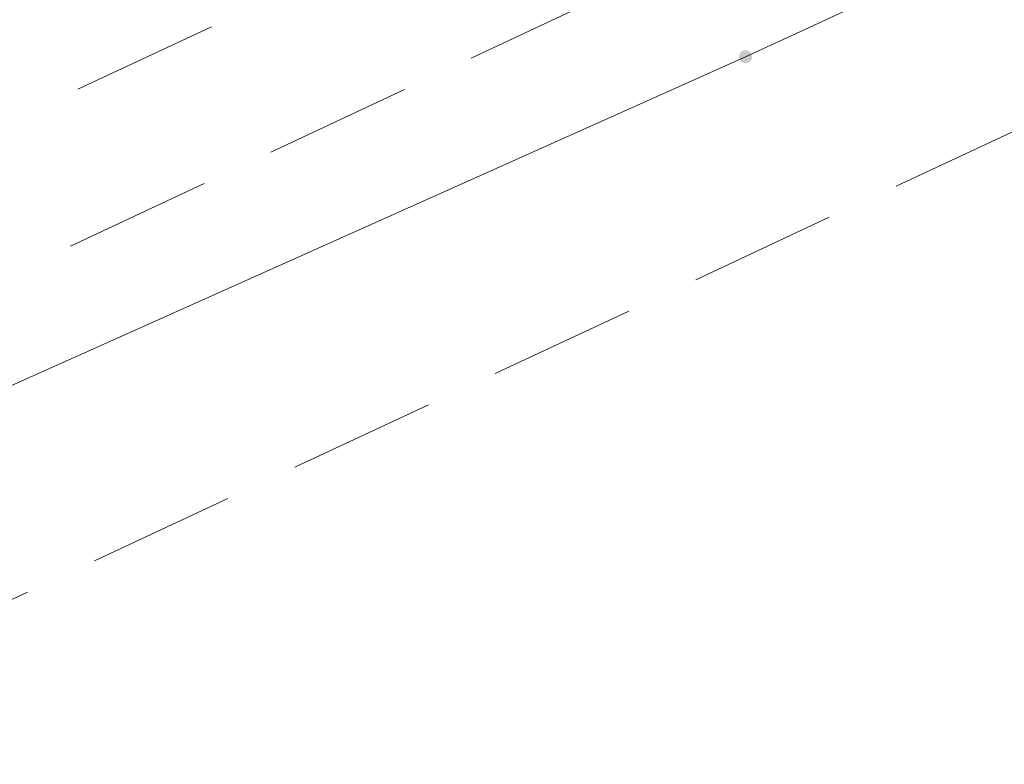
# Model space of a CAD drawing. Header units: metres. Extents: x 8440716 to 8446743, y 5883760 to 5887966.
# Tile 20 of 256: x 8442240.84 to 8442247.51, y 5885674.73 to 5885679.77. Entities that reach past the tile are written whole.
import ezdxf

# ---------------------------------------------------------------- set-up
doc = ezdxf.new("R2010")
doc.units = ezdxf.units.M
doc.header["$MEASUREMENT"] = 0
doc.linetypes.add('1.0_0.5', pattern=[1.5, 1, -0.5])
doc.layers.get('0').update_dxf_attribs({"color": 250, "linetype": 'CONTINUOUS', "lineweight": 5})
for name, color, linetype in [('chodnik', 253, 'CONTINUOUS'), ('przewód telekomunikacyjny podziemny', 253, 'CONTINUOUS'), ('rzędna', 253, 'CONTINUOUS')]:
    doc.layers.add(name, color=color, linetype=linetype)

# ---------------------------------------------------------------- blocks, each defined once
blk = doc.blocks.new('PW01')
at = {"linetype": 'Continuous', "lineweight": 13}
h = blk.add_hatch(color=0, dxfattribs=at)
edge = h.paths.add_edge_path()
edge.add_arc((0, 0), 0.045, 0, 360)

msp = doc.modelspace()

# ---------------------------------------------------------------- linework, layer by layer
at = {"layer": 'chodnik', "color": 253, "linetype": '1.0_0.5', "lineweight": 18, "flags": 128}
for points in [[(8442227.61, 5885673.02), (8442233.09, 5885675.53), (8442236.85, 5885677.26), (8442248.86, 5885682.85), (8442261.11, 5885688.95), (8442270.34, 5885693.7), (8442276.45, 5885696.95), (8442293.62, 5885706.31), (8442303.45, 5885711.71), (8442327.6, 5885725.01), (8442363.58, 5885744.79), (8442368.09, 5885747.26), (8442372.02, 5885749.46), (8442397.76, 5885763.64), (8442430.07, 5885781.43), (8442463.7, 5885799.91), (8442494.8, 5885816.96), (8442526.92, 5885834.71), (8442562.4, 5885854.15), (8442598.17, 5885873.84), (8442624.8, 5885888.46), (8442657.47, 5885906.45), (8442689.67, 5885924.19), (8442721.98, 5885941.97), (8442754.17, 5885959.73), (8442784.37, 5885976.3), (8442819.26, 5885995.45), (8442851.56, 5886013.23), (8442883.81, 5886030.99), (8442916.35, 5886048.87), (8442948.54, 5886066.59), (8442981.18, 5886084.55), (8443014.82, 5886103.01), (8443046.03, 5886120.16), (8443078.59, 5886138.04), (8443110.9, 5886155.85), (8443143.39, 5886173.76), (8443159.31, 5886182.54), (8443160.3, 5886182.95), (8443161.61, 5886183.38), (8443162.98, 5886183.6), (8443164.51, 5886183.65), (8443166.42, 5886183.54), (8443168.06, 5886183.45), (8443169.47, 5886183.69), (8443170.89, 5886184.19), (8443171.98, 5886184.78), (8443172.73, 5886185.26), (8443170.6, 5886186.43), (8443170.05, 5886186.13), (8443169.27, 5886185.79), (8443168.01, 5886185.54), (8443167.07, 5886185.56), (8443165.25, 5886185.7), (8443164.04, 5886185.74), (8443161.85, 5886185.52), (8443160.12, 5886185.08), (8443158.24, 5886184.31), (8443142.4, 5886175.6), (8443109.88, 5886157.66), (8443077.69, 5886139.94), (8443045.06, 5886121.98), (8443013.59, 5886104.73), (8442980.22, 5886086.4), (8442947.47, 5886068.38), (8442915.51, 5886050.79), (8442882.83, 5886032.85), (8442850.52, 5886015.03), (8442818.06, 5885997.17), (8442783.41, 5885978.14), (8442753.19, 5885961.54), (8442720.93, 5885943.74), (8442688.63, 5885925.96), (8442656.38, 5885908.21), (8442623.77, 5885890.25), (8442597.12, 5885875.63), (8442561.4, 5885855.99), (8442525.99, 5885836.53), (8442493.98, 5885818.86), (8442462.78, 5885801.76), (8442428.98, 5885783.14), (8442396.7, 5885765.42), (8442371.04, 5885751.28), (8442367.47, 5885749.33), (8442367.16, 5885749.31), (8442366.9, 5885749.46), (8442366.56, 5885750.02), (8442366.18, 5885750.8), (8442364.41, 5885749.81), (8442364.38, 5885749.25), (8442364.01, 5885748.06), (8442363.55, 5885747.4), (8442362.78, 5885746.73), (8442326.54, 5885726.81), (8442302.36, 5885713.49), (8442292.58, 5885708.1), (8442275.43, 5885698.75), (8442269.39, 5885695.57), (8442260.19, 5885690.78), (8442247.99, 5885684.71), (8442235.85, 5885679.08), (8442232.06, 5885677.37), (8442227.97, 5885675.56), (8442221.94, 5885672.89), (8442216.5, 5885670.61), (8442206.12, 5885666.35), (8442201.41, 5885664.48), (8442190.06, 5885660.16), (8442169.76, 5885652.89), (8442167.35, 5885652.25), (8442161.2, 5885650.61), (8442161.7, 5885648.68), (8442170.42, 5885650.93), (8442190.78, 5885658.22), (8442202.03, 5885662.53), (8442207.06, 5885664.47), (8442217.19, 5885668.66), (8442223.87, 5885671.41)], [(8442398.23, 5885762.83), (8442372.93, 5885748.87), (8442372.02, 5885749.46), (8442368.09, 5885747.26), (8442368.08, 5885746.24), (8442363.93, 5885743.94), (8442328.04, 5885724.2), (8442303.92, 5885710.92), (8442294.03, 5885705.48), (8442276.91, 5885696.15), (8442270.65, 5885692.84), (8442261.52, 5885688.13), (8442249.29, 5885682.04), (8442237.27, 5885676.4), (8442233.82, 5885674.86), (8442227.91, 5885672.18), (8442228.68, 5885670.34), (8442234.79, 5885673.06), (8442238.21, 5885674.64), (8442250.22, 5885680.25), (8442262.44, 5885686.36), (8442271.35, 5885690.96), (8442277.86, 5885694.39), (8442295.07, 5885703.76), (8442305.02, 5885709.25), (8442328.98, 5885722.44), (8442364.79, 5885742.15), (8442399.21, 5885760.98), (8442431.58, 5885778.77), (8442465.05, 5885797.22), (8442495.8, 5885814.05), (8442518.04, 5885826.35), (8442520.13, 5885827.5), (8442528.37, 5885832.06), (8442563.43, 5885851.44), (8442599.47, 5885871.24), (8442625.94, 5885885.78), (8442658.84, 5885903.89), (8442691.97, 5885922.16), (8442723.6, 5885939.55), (8442755.59, 5885957.15), (8442785.67, 5885973.69), (8442820.87, 5885992.99), (8442852.82, 5886010.6), (8442885.15, 5886028.42), (8442917.67, 5886046.28), (8442950.17, 5886064.15), (8442982.52, 5886081.96), (8443016.84, 5886100.81), (8443047.49, 5886117.63), (8443079.73, 5886135.39), (8443112.44, 5886153.39), (8443144.78, 5886171.19), (8443160.82, 5886179.99), (8443162.19, 5886180.5), (8443163.41, 5886180.72), (8443164.97, 5886180.7), (8443166.12, 5886180.47), (8443168.87, 5886179.82), (8443169.49, 5886179.73), (8443170.81, 5886179.74), (8443172.11, 5886180.07), (8443173.41, 5886180.59), (8443175.29, 5886181.7), (8443174.34, 5886182.75), (8443173.14, 5886183.92), (8443171.98, 5886184.78), (8443170.89, 5886184.19), (8443169.47, 5886183.69), (8443168.06, 5886183.45), (8443166.42, 5886183.54), (8443164.51, 5886183.65), (8443162.98, 5886183.6), (8443161.61, 5886183.38), (8443160.3, 5886182.95), (8443159.31, 5886182.54), (8443159.73, 5886181.73), (8443143.87, 5886172.95), (8443111.34, 5886155.04), (8443078.93, 5886137.17), (8443046.49, 5886119.33), (8443015.33, 5886102.26), (8442981.67, 5886083.71), (8442949, 5886065.77), (8442916.82, 5886048.03), (8442884.23, 5886030.14), (8442851.95, 5886012.33), (8442819.79, 5885994.66), (8442784.76, 5885975.43), (8442754.61, 5885958.89), (8442722.39, 5885941.13), (8442691.08, 5885923.91), (8442657.91, 5885905.62), (8442625.13, 5885887.6), (8442598.63, 5885873.01), (8442562.69, 5885853.33), (8442527.37, 5885833.89), (8442495.03, 5885816.03), (8442464.1, 5885799.05), (8442430.54, 5885780.59)]]:
    msp.add_lwpolyline(points, close=True, dxfattribs=at)
at = {"layer": 'przewód telekomunikacyjny podziemny', "color": 30, "linetype": 'Continuous', "lineweight": 18, "flags": 128}
msp.add_lwpolyline([(8442261.6, 5885687.5), (8442247.28, 5885680.22), (8442245.76, 5885679.52), (8442225.65, 5885670.52), (8442207.54, 5885662.12), (8442184.11, 5885653.73), (8442170.52, 5885649.13), (8442158.02, 5885645.48), (8442150.82, 5885643.71), (8442144.09, 5885641.96), (8442143.49, 5885641.81), (8442142.85, 5885641.61), (8442128.4, 5885637.27), (8442127.92, 5885637.14)], dxfattribs=at)

# ---------------------------------------------------------------- block references
at = {"layer": 'rzędna', "color": 30, "linetype": 'Continuous', "lineweight": 18}
msp.add_blockref('PW01', (8442245.76, 5885679.52), dxfattribs=at)

doc.saveas('drawing.dxf')
